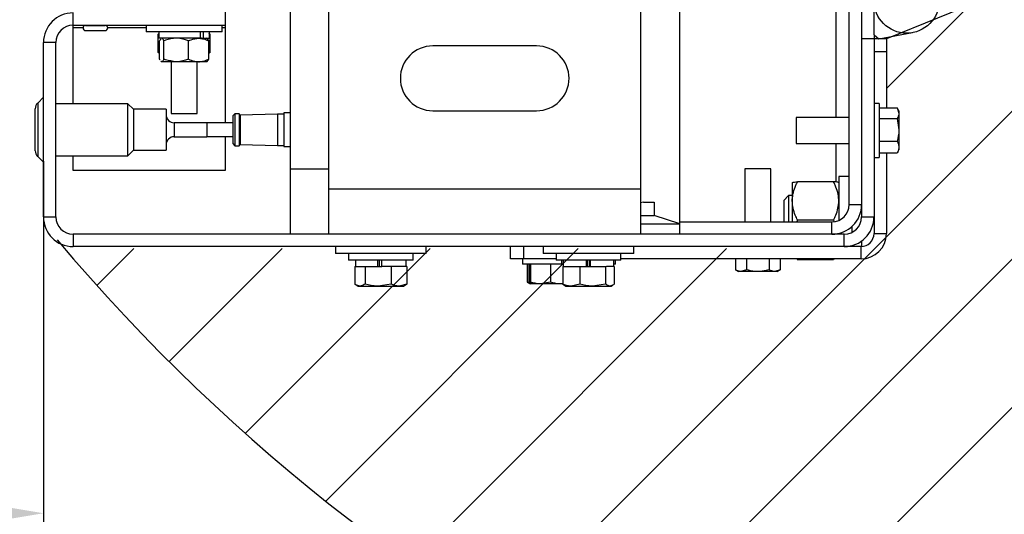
# Model space of a CAD drawing. Header units: inches. Extents: x 170 to 312, y 215 to 248.
# Tile 104 of 177: x 182.424 to 183.012, y 238.504 to 238.799. Entities that reach past the tile are written whole.
import ezdxf

# ---------------------------------------------------------------- set-up
doc = ezdxf.new("R2010")
doc.units = ezdxf.units.IN
doc.header["$LTSCALE"] = 0.25
doc.header["$MEASUREMENT"] = 0
doc.layers.add('ANNOTATIONS', color=1, linetype='Continuous')
doc.layers.add('STANDARD MOTOR LH', color=7, linetype='Continuous')
doc.styles.add('ARIAL', font='arial.ttf', dxfattribs={"height": 0.09375})
doc.dimstyles.new('STANDARD$0', dxfattribs={"dimtxt": 0.09375, "dimasz": 0.09375, "dimexe": 0.03125, "dimexo": 0.046875, "dimgap": 0.09, "dimtad": 0, "dimtih": 1, "dimtoh": 1, "dimdec": 4, "dimzin": 0, "dimdsep": 46, "dimtxsty": 'ARIAL', "dimcen": 0.09, "dimadec": 0, "dimazin": 0, "dimtfac": 1, "dimtdec": 4, "dimtofl": 0, "dimtmove": 0, "dimatfit": 1, "dimfxl": 1, "dimtolj": 1, "dimtzin": 0, "dimarcsym": 0})

# ---------------------------------------------------------------- blocks, each defined once
blk = doc.blocks.new('*D221')
at = {"layer": 'ANNOTATIONS', "color": 0, "lineweight": -2, "transparency": 16777216}
for p, q in [((177.43858, 238.63474), (177.43858, 238.47362)), ((182.43857, 238.63484), (182.43858, 238.47372)), ((177.53233, 238.50487), (179.32224, 238.50491)), ((182.34483, 238.50497), (180.55491, 238.50493))]:
    blk.add_line(p, q, dxfattribs=at)
at = {"layer": 'ANNOTATIONS', "color": 0, "transparency": 16777216}
for points in [[(177.53233, 238.5205), (177.53233, 238.48925), (177.43858, 238.50487)], [(182.34483, 238.52059), (182.34483, 238.48934), (182.43858, 238.50497)]]:
    blk.add_solid(points, dxfattribs=at)
at = {"layer": 'defpoints', "color": 0, "transparency": 16777216}
for p in [(177.43857, 238.68161), (182.43857, 238.68171), (182.43858, 238.50497)]:
    blk.add_point(p, dxfattribs=at)
at = {"layer": 'ANNOTATIONS', "color": 0, "transparency": 16777216, "insert": (179.93858, 238.50492), "char_height": 0.09375, "attachment_point": 5, "style": 'ARIAL'}
blk.add_mtext('\\A1;OPENING WIDTH', dxfattribs=at)

msp = doc.modelspace()

# ---------------------------------------------------------------- hatches: boundary and pattern name
at = {"layer": 'STANDARD MOTOR LH'}
h = msp.add_hatch(dxfattribs=at)
h.set_pattern_fill('ANSI31', color=256, scale=0.5, style=0)
h.set_pattern_definition([(45, (171.02187, 236.03107), (-0.04419417, 0.04419417), [])])
edge = h.paths.add_edge_path()
edge.add_line((183.05771, 238.83511), (182.94143, 238.78787))
edge.add_line((182.94143, 238.78787), (182.94143, 238.68075))
edge.add_arc((182.92355, 238.68075), 0.01787, -89.99989, 0.00099, ccw=False)
edge.add_line((182.92355, 238.66287), (182.4593, 238.66287))
edge.add_arc((182.4593, 238.68075), 0.01788, 224.99902, 269.9992, ccw=False)
edge.add_arc((183.30592, 239.39121), 1.12303, 220.08198, 269.0727)
edge.add_line((183.28775, 238.26832), (183.05771, 238.83511))

# ---------------------------------------------------------------- linework, layer by layer
for p, q in [((182.92669, 239.11111), (182.92669, 238.68171)), ((182.8183, 238.67137), (182.8183, 239.09213)), ((182.91932, 238.68908), (182.91932, 239.0934)), ((182.93406, 238.79035), (182.93406, 238.91916)), ((182.58567, 238.84175), (182.58567, 238.67143)), ((182.6089, 238.67143), (182.6089, 238.84175)), ((182.7947, 238.84175), (182.7947, 238.67143)), ((182.54696, 238.83618), (182.54696, 238.7377)), ((183.05771, 238.83511), (182.94143, 238.78787)), ((182.9112, 238.80979), (182.9112, 238.74105)), ((182.45629, 238.74916), (182.45629, 238.80335)), ((182.45629, 238.79598), (182.54696, 238.79598)), ((182.45629, 238.7946), (182.4622, 238.7946)), ((182.46374, 238.79598), (182.46374, 238.79592)), ((182.46374, 238.79592), (182.47535, 238.79592)), ((182.47535, 238.79592), (182.47535, 238.79598)), ((182.47688, 238.7946), (182.49977, 238.7946)), ((182.49977, 238.79598), (182.49977, 238.79208)), ((182.54523, 238.79208), (182.54523, 238.79598)), ((182.54523, 238.7946), (182.54696, 238.7946)), ((182.46374, 238.79283), (182.47535, 238.79283)), ((182.54523, 238.79208), (182.49977, 238.79208)), ((182.50695, 238.7906), (182.50771, 238.791)), ((182.50742, 238.79087), (182.50695, 238.7906)), ((182.50695, 238.7797), (182.50695, 238.7906)), ((182.50742, 238.79208), (182.50742, 238.78824)), ((182.53283, 238.78824), (182.50742, 238.78824)), ((182.50895, 238.78824), (182.50863, 238.78801)), ((182.53234, 238.78824), (182.53234, 238.79208)), ((182.533, 238.78824), (182.53758, 238.78824)), ((182.534, 238.78824), (182.534, 238.79208)), ((182.53636, 238.78801), (182.53604, 238.78824)), ((182.53804, 238.7906), (182.53728, 238.791)), ((182.53758, 238.78824), (182.53758, 238.79208)), ((182.53804, 238.7797), (182.53804, 238.7906)), ((182.93406, 238.79035), (182.93703, 238.78787)), ((182.93412, 238.7903), (182.93412, 238.78787)), ((182.93703, 238.78787), (182.95712, 238.79159)), ((182.44594, 238.78564), (182.43857, 238.78564)), ((182.43857, 238.68171), (182.43857, 238.78564)), ((182.44594, 238.68171), (182.44594, 238.78564)), ((182.50783, 238.77579), (182.50783, 238.78669)), ((182.51044, 238.77579), (182.51044, 238.78669)), ((182.5251, 238.77579), (182.5251, 238.78669)), ((182.53716, 238.77579), (182.53716, 238.78669)), ((182.73277, 238.78369), (182.67083, 238.78369)), ((182.94143, 238.78787), (182.92669, 238.78787)), ((182.93406, 238.78787), (182.93406, 238.67174)), ((182.9383, 238.78811), (182.9383, 238.78787)), ((182.94143, 238.78787), (182.94143, 238.74671)), ((182.50695, 238.7797), (182.50771, 238.77929)), ((182.5076, 238.77914), (182.50783, 238.77897)), ((182.53716, 238.77897), (182.53739, 238.77914)), ((182.53804, 238.7797), (182.53728, 238.77929)), ((182.94143, 238.78013), (182.93406, 238.78013)), ((182.50863, 238.77448), (182.50895, 238.77425)), ((182.50914, 238.77425), (182.50876, 238.77465)), ((182.53604, 238.77425), (182.50895, 238.77425)), ((182.51475, 238.77425), (182.51475, 238.74328)), ((182.53024, 238.74328), (182.53024, 238.77425)), ((182.53604, 238.77425), (182.53636, 238.77448)), ((182.43857, 238.75306), (182.43513, 238.74961)), ((182.43513, 238.74961), (182.43513, 238.71774)), ((182.48893, 238.74916), (182.44594, 238.74916)), ((182.49222, 238.74587), (182.48893, 238.74916)), ((182.48893, 238.71819), (182.48893, 238.74916)), ((182.93715, 238.74941), (182.93406, 238.74941)), ((182.93715, 238.74941), (182.93715, 238.7172)), ((182.4337, 238.72119), (182.4337, 238.74617)), ((182.51173, 238.74587), (182.49222, 238.74587)), ((182.49222, 238.74587), (182.49222, 238.72149)), ((182.51173, 238.74587), (182.51173, 238.72149)), ((182.51475, 238.74328), (182.53024, 238.74328)), ((182.55283, 238.74318), (182.55159, 238.74195)), ((182.55159, 238.74195), (182.55159, 238.72541)), ((182.55525, 238.74318), (182.55283, 238.74318)), ((182.55283, 238.74318), (182.55283, 238.72417)), ((182.556, 238.74243), (182.55525, 238.74318)), ((182.55525, 238.74318), (182.55525, 238.72417)), ((182.57823, 238.74306), (182.556, 238.74243)), ((182.556, 238.74243), (182.556, 238.72492)), ((182.58207, 238.74306), (182.57823, 238.74306)), ((182.57823, 238.74306), (182.57823, 238.72429)), ((182.58567, 238.74368), (182.58207, 238.74368)), ((182.58207, 238.74368), (182.58207, 238.72368)), ((182.67083, 238.74498), (182.73277, 238.74498)), ((182.93715, 238.74671), (182.94788, 238.74671)), ((182.94143, 238.74672), (182.94788, 238.74672)), ((182.94788, 238.74671), (182.94892, 238.74353)), ((182.94892, 238.74492), (182.9479, 238.74668)), ((182.94892, 238.74492), (182.94892, 238.72169)), ((182.53611, 238.73782), (182.5166, 238.73782)), ((182.5166, 238.73782), (182.5166, 238.72953)), ((182.53611, 238.73782), (182.53611, 238.72953)), ((182.55159, 238.7377), (182.53611, 238.7377)), ((182.53634, 238.73785), (182.53634, 238.7377)), ((182.91932, 238.74105), (182.88761, 238.74105)), ((182.88761, 238.74105), (182.88761, 238.72556)), ((182.93715, 238.74034), (182.94788, 238.74034)), ((182.94788, 238.74034), (182.94892, 238.73364)), ((182.5166, 238.72953), (182.53611, 238.72953)), ((182.53611, 238.72965), (182.55159, 238.72965)), ((182.54696, 238.72965), (182.54696, 238.70928)), ((182.55159, 238.72541), (182.55283, 238.72417)), ((182.55283, 238.72417), (182.55525, 238.72417)), ((182.55525, 238.72417), (182.556, 238.72492)), ((182.556, 238.72492), (182.57823, 238.72429)), ((182.57823, 238.72429), (182.58207, 238.72429)), ((182.58207, 238.72368), (182.58567, 238.72368)), ((182.88761, 238.72556), (182.91932, 238.72556)), ((182.9112, 238.72556), (182.9112, 238.70248)), ((182.93715, 238.72694), (182.94788, 238.72694)), ((182.44594, 238.71819), (182.48893, 238.71819)), ((182.45629, 238.70928), (182.45629, 238.71819)), ((182.48893, 238.71819), (182.49222, 238.72149)), ((182.49222, 238.72149), (182.51173, 238.72149)), ((182.93715, 238.7199), (182.94788, 238.7199)), ((182.94143, 238.7199), (182.94143, 238.67174)), ((182.94143, 238.7199), (182.94788, 238.7199)), ((182.94788, 238.7199), (182.94795, 238.72011)), ((182.94799, 238.72008), (182.94892, 238.72169)), ((182.43513, 238.71774), (182.43857, 238.71429)), ((182.93406, 238.7172), (182.93715, 238.7172)), ((182.54696, 238.70928), (182.45629, 238.70928)), ((182.6089, 238.71014), (182.58567, 238.71014)), ((182.85701, 238.71045), (182.85701, 238.67874)), ((182.87249, 238.71045), (182.85701, 238.71045)), ((182.87249, 238.67874), (182.87249, 238.71045)), ((182.88531, 238.70213), (182.88531, 238.67874)), ((182.90996, 238.70259), (182.88841, 238.70259)), ((182.91932, 238.70583), (182.91306, 238.70583)), ((182.91306, 238.70583), (182.91306, 238.67958)), ((182.6089, 238.69853), (182.7947, 238.69853)), ((182.88307, 238.6944), (182.88024, 238.69157)), ((182.88531, 238.6944), (182.88307, 238.6944)), ((182.88307, 238.6944), (182.88307, 238.67874)), ((182.79662, 238.69057), (182.7947, 238.69)), ((182.79662, 238.69057), (182.80282, 238.69057)), ((182.80282, 238.69057), (182.80282, 238.68252)), ((182.88024, 238.69157), (182.88024, 238.67874)), ((182.91932, 238.68908), (182.92669, 238.68908)), ((182.7947, 238.68252), (182.80282, 238.68252)), ((182.8183, 238.67756), (182.80282, 238.68252)), ((182.43857, 238.68171), (182.44594, 238.68171)), ((182.7947, 238.67756), (182.8183, 238.67756)), ((182.8183, 238.67874), (182.90897, 238.67874)), ((182.88841, 238.67984), (182.88798, 238.67874)), ((182.90996, 238.67984), (182.88841, 238.67984)), ((182.90897, 238.67137), (182.90897, 238.67874)), ((182.90996, 238.67984), (182.91029, 238.67901)), ((182.92669, 238.68171), (182.93406, 238.68171)), ((182.45629, 238.67137), (182.45629, 238.664)), ((182.91634, 238.67137), (182.45629, 238.67137)), ((182.7947, 238.67143), (182.58567, 238.67143)), ((182.63212, 238.67143), (182.63212, 238.67137)), ((182.64761, 238.67137), (182.64761, 238.67143)), ((182.73277, 238.67143), (182.73277, 238.67137)), ((182.74825, 238.67137), (182.74825, 238.67143)), ((182.75599, 238.67143), (182.75599, 238.67137)), ((182.77148, 238.67137), (182.77148, 238.67143)), ((182.91248, 238.67208), (182.91258, 238.67137)), ((182.91306, 238.67185), (182.91306, 238.67137)), ((182.91634, 238.664), (182.91634, 238.67137)), ((182.9208, 238.6759), (182.9208, 238.67238)), ((182.93406, 238.67174), (182.94143, 238.67174)), ((182.92669, 238.66733), (182.92669, 238.66401)), ((182.92632, 238.664), (182.45629, 238.664)), ((182.61277, 238.664), (182.61277, 238.65997)), ((182.66696, 238.65997), (182.61277, 238.65997)), ((182.62051, 238.65997), (182.62051, 238.65595)), ((182.65922, 238.65595), (182.65922, 238.65997)), ((182.66696, 238.65997), (182.66696, 238.664)), ((182.71728, 238.65663), (182.71728, 238.664)), ((182.72503, 238.664), (182.72503, 238.65663)), ((182.73664, 238.664), (182.73664, 238.65997)), ((182.79083, 238.65997), (182.73664, 238.65997)), ((182.74438, 238.65997), (182.74438, 238.65595)), ((182.78309, 238.65595), (182.78309, 238.65997)), ((182.79083, 238.65997), (182.79083, 238.664)), ((182.9208, 238.66457), (182.9208, 238.664)), ((182.92632, 238.65663), (182.92632, 238.664)), ((182.65922, 238.65595), (182.62051, 238.65595)), ((182.62478, 238.65595), (182.62478, 238.65211)), ((182.63809, 238.65211), (182.63809, 238.65595)), ((182.63892, 238.65595), (182.63892, 238.65211)), ((182.64018, 238.65595), (182.64018, 238.65211)), ((182.64045, 238.65211), (182.64045, 238.65595)), ((182.65495, 238.65211), (182.65495, 238.65595)), ((182.74438, 238.65663), (182.71728, 238.65663)), ((182.72441, 238.65663), (182.72441, 238.65353)), ((182.74865, 238.65353), (182.72441, 238.65353)), ((182.7271, 238.65353), (182.7271, 238.6428)), ((182.72815, 238.65353), (182.72815, 238.6428)), ((182.72861, 238.65353), (182.72861, 238.6428)), ((182.72921, 238.65353), (182.72921, 238.6428)), ((182.7411, 238.65353), (182.7411, 238.6428)), ((182.78309, 238.65595), (182.74438, 238.65595)), ((182.74763, 238.65595), (182.74763, 238.65353)), ((182.74865, 238.65595), (182.74865, 238.65211)), ((182.76258, 238.65211), (182.76258, 238.65595)), ((182.76312, 238.65595), (182.76312, 238.65211)), ((182.76438, 238.65595), (182.76438, 238.65211)), ((182.76495, 238.65211), (182.76495, 238.65595)), ((182.77882, 238.65211), (182.77882, 238.65595)), ((182.77984, 238.65353), (182.77892, 238.65353)), ((182.77984, 238.65353), (182.77984, 238.65595)), ((182.92632, 238.65663), (182.78309, 238.65663)), ((182.85134, 238.65663), (182.85134, 238.65017)), ((182.85805, 238.65663), (182.85805, 238.65017)), ((182.87146, 238.65663), (182.87146, 238.65017)), ((182.87816, 238.65663), (182.87816, 238.65017)), ((182.8882, 238.65663), (182.88841, 238.65617)), ((182.90996, 238.65617), (182.88841, 238.65617)), ((182.91017, 238.65663), (182.90996, 238.65617)), ((182.6243, 238.65211), (182.6243, 238.64168)), ((182.6243, 238.65211), (182.6404, 238.65211)), ((182.63053, 238.65211), (182.63053, 238.64168)), ((182.6404, 238.65211), (182.64045, 238.65211)), ((182.65542, 238.65211), (182.64045, 238.65211)), ((182.64609, 238.65211), (182.64609, 238.64168)), ((182.65542, 238.65211), (182.65542, 238.64168)), ((182.74833, 238.65211), (182.74833, 238.64168)), ((182.74833, 238.65211), (182.77245, 238.65211)), ((182.7585, 238.65211), (182.7585, 238.64168)), ((182.77268, 238.65211), (182.77431, 238.65211)), ((182.7739, 238.65211), (182.7739, 238.64168)), ((182.77914, 238.65211), (182.77445, 238.65211)), ((182.77914, 238.65211), (182.77914, 238.64168)), ((182.85134, 238.65017), (182.85314, 238.64914)), ((182.87636, 238.64914), (182.85314, 238.64914)), ((182.85805, 238.65017), (182.85469, 238.64914)), ((182.87816, 238.65017), (182.87481, 238.64914)), ((182.87636, 238.64914), (182.87816, 238.65017)), ((182.64609, 238.64168), (182.63831, 238.64046)), ((182.65542, 238.64168), (182.65076, 238.64046)), ((182.6546, 238.64129), (182.65542, 238.64168)), ((182.7271, 238.6428), (182.72888, 238.64177)), ((182.72797, 238.64251), (182.7271, 238.6428)), ((182.72815, 238.6428), (182.72865, 238.64218)), ((182.72888, 238.64177), (182.7289, 238.64177)), ((182.74833, 238.64177), (182.72891, 238.64177)), ((182.7411, 238.6428), (182.73515, 238.64177)), ((182.74833, 238.64205), (182.74676, 238.64177)), ((182.74833, 238.64168), (182.74933, 238.64095)), ((182.7585, 238.64168), (182.75341, 238.64046)), ((182.7739, 238.64168), (182.7662, 238.64046)), ((182.62508, 238.64117), (182.6263, 238.64046)), ((182.6263, 238.64046), (182.65343, 238.64046)), ((182.65343, 238.64046), (182.65465, 238.64117)), ((182.74934, 238.64094), (182.75017, 238.64046)), ((182.75017, 238.64046), (182.7773, 238.64046)), ((182.7773, 238.64046), (182.77813, 238.64094))]:
    msp.add_line(p, q, dxfattribs=at)
at = {"layer": 'STANDARD MOTOR LH', "transparency": 16777216}
msp.add_line((182.43857, 238.71486), (182.43857, 238.5246), dxfattribs=at)
at = {"layer": 'STANDARD MOTOR LH'}
msp.add_circle((182.95357, 238.81077), 0.01951, dxfattribs=at)
for centre, radius, start, end in [((182.45629, 238.78564), 0.01771, 90, 180), ((182.45629, 238.78564), 0.01034, 90, 180), ((182.46374, 238.79437), 0.00155, 90, 270), ((182.47535, 238.79437), 0.00155, 270, 90), ((182.67083, 238.76434), 0.01935, 90, 270), ((182.73277, 238.76434), 0.01935, 270, 90), ((182.43857, 238.74617), 0.00488, 135, 180), ((182.5166, 238.7427), 0.00488, 180, 270), ((182.5166, 238.72466), 0.00488, 90, 180), ((182.43857, 238.72119), 0.00488, 180, 225), ((182.90897, 238.68908), 0.01034, 270, 0), ((182.90897, 238.68908), 0.01771, 270, 0), ((182.45629, 238.68171), 0.01771, 180, 270), ((182.45629, 238.68171), 0.01034, 180, 270), ((182.91634, 238.68171), 0.01034, 270, 0), ((182.91634, 238.68171), 0.01771, 270, 0), ((182.92632, 238.67174), 0.00774, 270, 0), ((182.92632, 238.67174), 0.01511, 270, 0), ((183.30592, 239.39121), 1.12303, 220.08198, 269.0727)]:
    msp.add_arc(centre, radius, start, end, dxfattribs=at)
for points, knots in [([(182.51044, 238.78669), (182.51004, 238.78743), (182.50961, 238.78822), (182.50917, 238.78824), (182.50914, 238.78824)], [0, 0, 0, 0, 0.932064, 1, 1, 1, 1]), ([(182.51777, 238.78824), (182.51559, 238.788), (182.51309, 238.78772), (182.51074, 238.78681), (182.51044, 238.78669)], [0, 0, 0, 0, 0.872228, 1, 1, 1, 1]), ([(182.5251, 238.78669), (182.52285, 238.78743), (182.52044, 238.78822), (182.51794, 238.78824), (182.51777, 238.78824)], [0, 0, 0, 0, 0.932064, 1, 1, 1, 1]), ([(182.5251, 238.78669), (182.52561, 238.78693), (182.52755, 238.78783), (182.52961, 238.78807), (182.53113, 238.78824)], [0, 0, 0, 0, 0.262092, 1, 1, 1, 1]), ([(182.53113, 238.78824), (182.53152, 238.78823), (182.53358, 238.78817), (182.53556, 238.78735), (182.53716, 238.78669)], [0, 0, 0, 0, 0.189664, 1, 1, 1, 1]), ([(182.50876, 238.78784), (182.5085, 238.78767), (182.50818, 238.78747), (182.50789, 238.78681), (182.50783, 238.78669)], [0, 0, 0, 0, 0.820091, 1, 1, 1, 1]), ([(182.53624, 238.78784), (182.53649, 238.78767), (182.53681, 238.78747), (182.53711, 238.78681), (182.53716, 238.78669)], [0, 0, 0, 0, 0.820091, 1, 1, 1, 1]), ([(182.50783, 238.77926), (182.50773, 238.77929), (182.50743, 238.77937), (182.50714, 238.77957), (182.50695, 238.7797)], [0, 0, 0, 0, 0.342395, 1, 1, 1, 1]), ([(182.50817, 238.77527), (182.50811, 238.77532), (182.508, 238.77541), (182.50789, 238.77567), (182.50783, 238.77579)], [0, 0, 0, 0, 0.513867, 1, 1, 1, 1]), ([(182.51044, 238.77579), (182.51004, 238.77506), (182.50961, 238.77427), (182.50917, 238.77425), (182.50914, 238.77425)], [0, 0, 0, 0, 0.9320645, 1, 1, 1, 1]), ([(182.51777, 238.77425), (182.51559, 238.77449), (182.51309, 238.77477), (182.51074, 238.77568), (182.51044, 238.77579)], [0, 0, 0, 0, 0.872228, 1, 1, 1, 1]), ([(182.5251, 238.77579), (182.52285, 238.77506), (182.52044, 238.77427), (182.51794, 238.77425), (182.51777, 238.77425)], [0, 0, 0, 0, 0.932064, 1, 1, 1, 1]), ([(182.5251, 238.77579), (182.52561, 238.77556), (182.52755, 238.77466), (182.52961, 238.77442), (182.53113, 238.77425)], [0, 0, 0, 0, 0.2620915, 1, 1, 1, 1]), ([(182.53113, 238.77425), (182.53152, 238.77426), (182.53358, 238.77432), (182.53556, 238.77513), (182.53716, 238.77579)], [0, 0, 0, 0, 0.189664, 1, 1, 1, 1]), ([(182.53624, 238.77465), (182.53649, 238.77482), (182.53681, 238.77502), (182.53711, 238.77568), (182.53716, 238.77579)], [0, 0, 0, 0, 0.820091, 1, 1, 1, 1]), ([(182.94892, 238.74353), (182.94892, 238.74345), (182.94891, 238.74238), (182.94838, 238.74132), (182.94788, 238.74034)], [0, 0, 0, 0, 0.070198, 1, 1, 1, 1]), ([(182.94892, 238.73364), (182.94892, 238.73348), (182.94891, 238.73122), (182.94838, 238.729), (182.94788, 238.72694)], [0, 0, 0, 0, 0.070198, 1, 1, 1, 1]), ([(182.94788, 238.72694), (182.94804, 238.72665), (182.94865, 238.7255), (182.94881, 238.72431), (182.94892, 238.72342)], [0, 0, 0, 0, 0.2575476, 1, 1, 1, 1]), ([(182.94892, 238.72342), (182.94891, 238.7231), (182.94885, 238.72191), (182.94829, 238.72075), (182.94788, 238.7199)], [0, 0, 0, 0, 0.268631, 1, 1, 1, 1]), ([(182.88531, 238.69122), (182.88532, 238.69148), (182.88534, 238.69318), (182.88585, 238.69636), (182.88709, 238.69988), (182.88808, 238.70192), (182.88841, 238.70259)], [0, 0, 0, 0, 0.066532, 0.435283, 0.814551, 1, 1, 1, 1]), ([(182.88531, 238.70213), (182.88543, 238.7022), (182.88567, 238.70233), (182.88706, 238.70248), (182.88811, 238.70257), (182.88841, 238.70259)], [0, 0, 0, 0, 0.406292, 0.82727, 1, 1, 1, 1]), ([(182.91306, 238.69122), (182.91306, 238.69148), (182.91304, 238.69318), (182.91253, 238.69636), (182.91129, 238.69988), (182.91029, 238.70192), (182.90996, 238.70259)], [0, 0, 0, 0, 0.066532, 0.435283, 0.814551, 1, 1, 1, 1]), ([(182.91306, 238.70213), (182.91294, 238.7022), (182.9127, 238.70233), (182.91131, 238.70248), (182.91027, 238.70257), (182.90996, 238.70259)], [0, 0, 0, 0, 0.4062922, 0.8272698, 1, 1, 1, 1]), ([(182.88841, 238.67984), (182.88795, 238.68081), (182.88686, 238.68308), (182.88561, 238.68688), (182.88541, 238.68976), (182.88531, 238.69122)], [0, 0, 0, 0, 0.26546, 0.628076, 1, 1, 1, 1]), ([(182.90996, 238.67984), (182.91042, 238.68081), (182.91151, 238.68308), (182.91277, 238.68688), (182.91296, 238.68976), (182.91306, 238.69122)], [0, 0, 0, 0, 0.26546, 0.628076, 1, 1, 1, 1]), ([(182.85469, 238.64914), (182.85461, 238.64914), (182.85348, 238.64915), (182.85237, 238.64968), (182.85134, 238.65017)], [0, 0, 0, 0, 0.070198, 1, 1, 1, 1]), ([(182.86475, 238.64914), (182.86414, 238.64915), (182.86187, 238.64921), (182.85966, 238.64977), (182.85805, 238.65017)], [0, 0, 0, 0, 0.268631, 1, 1, 1, 1]), ([(182.87146, 238.65017), (182.87089, 238.65002), (182.86871, 238.64941), (182.86644, 238.64925), (182.86475, 238.64914)], [0, 0, 0, 0, 0.257548, 1, 1, 1, 1]), ([(182.87481, 238.64914), (182.87473, 238.64914), (182.8736, 238.64915), (182.87249, 238.64968), (182.87146, 238.65017)], [0, 0, 0, 0, 0.070198, 1, 1, 1, 1]), ([(182.62742, 238.64046), (182.627, 238.64051), (182.62616, 238.64059), (182.62512, 238.64111), (182.62451, 238.64153), (182.6243, 238.64168)], [0, 0, 0, 0, 0.39551, 0.797092, 1, 1, 1, 1]), ([(182.63053, 238.64168), (182.63014, 238.64142), (182.62935, 238.64089), (182.6283, 238.64052), (182.62766, 238.64048), (182.62742, 238.64046)], [0, 0, 0, 0, 0.385374, 0.774504, 1, 1, 1, 1]), ([(182.63831, 238.64046), (182.63813, 238.64047), (182.6355, 238.64048), (182.63292, 238.6411), (182.63053, 238.64168)], [0, 0, 0, 0, 0.0702068, 1, 1, 1, 1]), ([(182.65076, 238.64046), (182.65065, 238.64047), (182.64907, 238.64048), (182.64753, 238.6411), (182.64609, 238.64168)], [0, 0, 0, 0, 0.070207, 1, 1, 1, 1]), ([(182.72891, 238.64177), (182.72883, 238.64188), (182.72873, 238.64204), (182.72863, 238.64265), (182.72861, 238.6428)], [0, 0, 0, 0, 0.742452, 1, 1, 1, 1]), ([(182.72921, 238.6428), (182.72913, 238.6424), (182.72904, 238.64184), (182.72893, 238.64178), (182.72891, 238.64177)], [0, 0, 0, 0, 0.731369, 1, 1, 1, 1]), ([(182.73515, 238.64177), (182.73501, 238.64177), (182.733, 238.64178), (182.73104, 238.64231), (182.72921, 238.6428)], [0, 0, 0, 0, 0.070198, 1, 1, 1, 1]), ([(182.74676, 238.64177), (182.74662, 238.64177), (182.74471, 238.64178), (182.74284, 238.64231), (182.7411, 238.6428)], [0, 0, 0, 0, 0.0701975, 1, 1, 1, 1]), ([(182.75341, 238.64046), (182.75329, 238.64047), (182.75158, 238.64048), (182.7499, 238.6411), (182.74833, 238.64168)], [0, 0, 0, 0, 0.070207, 1, 1, 1, 1]), ([(182.7662, 238.64046), (182.76601, 238.64047), (182.76341, 238.64048), (182.76087, 238.6411), (182.7585, 238.64168)], [0, 0, 0, 0, 0.0702068, 1, 1, 1, 1]), ([(182.77652, 238.64046), (182.77632, 238.64048), (182.77543, 238.64053), (182.77457, 238.64118), (182.7739, 238.64168)], [0, 0, 0, 0, 0.225728, 1, 1, 1, 1]), ([(182.77914, 238.64168), (182.77896, 238.64153), (182.77811, 238.64082), (182.77722, 238.64062), (182.77652, 238.64046)], [0, 0, 0, 0, 0.203201, 1, 1, 1, 1])]:
    msp.add_open_spline(points, degree=3, knots=knots, dxfattribs=at)

# ---------------------------------------------------------------- dimensions: what is measured, and where the dimension line sits
at = {"layer": 'ANNOTATIONS'}
dim = msp.add_aligned_dim(p1=(177.43857, 238.68161), p2=(182.43857, 238.68171), distance=-0.17674, text='OPENING WIDTH', dimstyle='STANDARD$0', dxfattribs=at)
dim.commit()
dim.dimension.update_dxf_attribs({"geometry": '*D221', "text_midpoint": (179.93858, 238.50492)})

doc.saveas('drawing.dxf')
